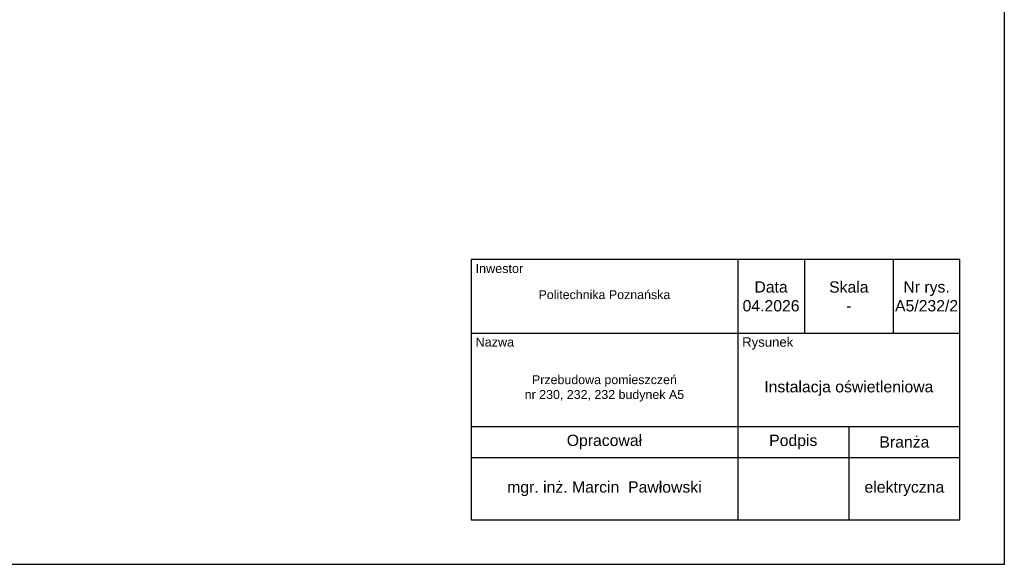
# Model space of a CAD drawing. Header units: millimetres. Extents: x 45983 to 94428, y -13359 to 18562.
# Tile 15 of 57: x 83348 to 94428, y -13359 to -7233. Entities that reach past the tile are written whole.
import ezdxf
from ezdxf.enums import TextEntityAlignment as Align

# ---------------------------------------------------------------- set-up
doc = ezdxf.new("R2010")
doc.units = ezdxf.units.MM
doc.styles.add('ARIAL', font='arial.ttf')

msp = doc.modelspace()

# ---------------------------------------------------------------- linework, layer by layer
for p, q in [((94428, -13359), (94428, 1491)), ((73428, -13359), (94428, -13359))]:
    msp.add_line(p, q)
at = {"color": 7, "linetype": 'Continuous'}
for points in [[(93928, -9932), (88428, -9932), (88428, -12859)], [(91428, -9932), (91428, -12859)], [(92178, -9932), (92178, -10759)], [(93178, -9932), (93178, -10759)], [(93928, -12859), (93928, -9932)], [(88428, -10759), (93928, -10759)], [(88428, -11809), (93928, -11809)], [(92678, -11809), (92678, -12859)], [(88428, -12159), (93928, -12159)], [(88428, -12859), (93928, -12859)]]:
    msp.add_lwpolyline(points, dxfattribs=at)

# ---------------------------------------------------------------- texts
at = {"color": 7, "style": 'ARIAL'}
for s, height, p in [('Inwestor', 101.6, (88478, -10032)), ('Nazwa', 101.6, (88478, -10859)), ('Rysunek', 105.8, (91478, -10859))]:
    msp.add_text(s, height=height, dxfattribs=at).set_placement(p, align=Align.MIDDLE_LEFT)
at = {"attachment_point": 5, "style": 'ARIAL'}
for s, insert, char_height, width in [('Data\\P04.2026', (91803, -10346), 127, 750), ('Skala\\P-', (92678, -10346), 127, 1000), ('Nr rys.\\PA5/232/2', (93553, -10346), 127, 750), ('Politechnika Poznańska', (89928, -10327), 100, 3000), ('Przebudowa pomieszczeń \\Pnr 230, 232, 232 budynek A5', (89928, -11381), 100, 3000), ('Instalacja oświetleniowa', (92678, -11381), 127, 2500), ('Opracował', (89928, -11984), 127, 3000), ('Podpis', (92053, -11984), 127, 1250), ('Bran{\\fArial|b0|i0|c238|p34;ża}', (93303, -11984), 127, 1250), ('mgr. in{\\fArial|b0|i0|c238|p34;ż. Marcin  Pawłowski}', (89928, -12509), 127, 3000), ('{\\fArial|b0|i0|c238|p34;elektryczna}', (93303, -12509), 127, 1250)]:
    msp.add_mtext(s, dxfattribs=dict(at, insert=insert, char_height=char_height, width=width))

doc.saveas('drawing.dxf')
